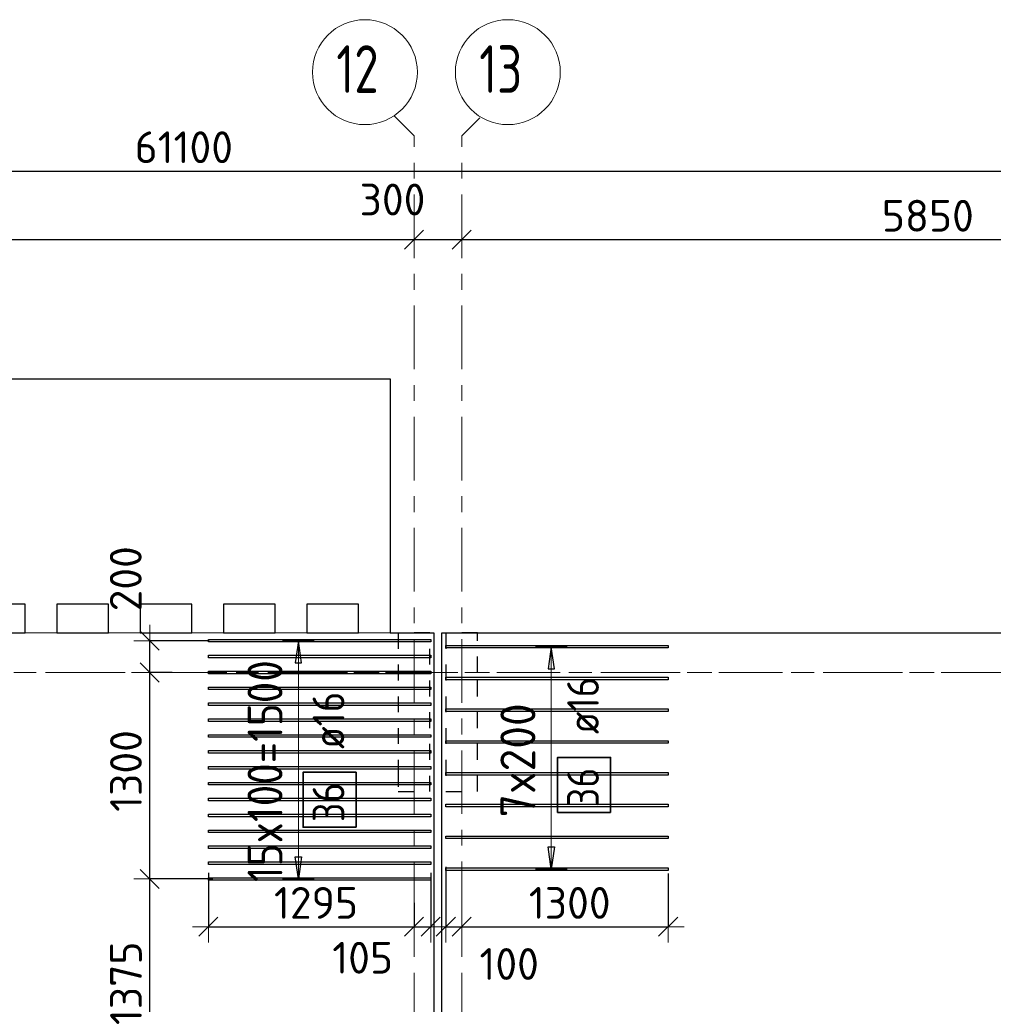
# Model space of a CAD drawing. Header units: metres. Extents: x -38 to 97, y -15 to 21.
# Tile 35 of 89: x 30.07 to 36.2, y 14.31 to 20.51. Entities that reach past the tile are written whole.
import ezdxf

# ---------------------------------------------------------------- set-up
doc = ezdxf.new("R2010")
doc.units = ezdxf.units.M
doc.header["$PDMODE"] = 65
for name, pattern in [('______11', [0.5, 0.4, -0.05, 0, -0.05]), ('______2', [0.0405, 0.03, -0.0105]), ('______3', [0.5, 0.4, -0.1]), ('______5', [1.1, 0.8, -0.1, 0.1, -0.1])]:
    doc.linetypes.add(name, pattern=pattern)
for name, color, linetype, lineweight in [('XR$2$Осевая линия (1)', 7, '______5', 13), ('XR$2$Размерная линия (1)', 7, 'Continuous', 13), ('XR$4$Балка (1)', 7, '______3', 13), ('XR$4$Перекрытие (1)', 7, 'Continuous', 35), ('XR$4$Размерная линия (1)', 7, 'Continuous', 13)]:
    doc.layers.add(name, color=color, linetype=linetype, lineweight=lineweight)
doc.layers.add('XR$4$Арм.стержн.Доп. Арм верхн.зоны Х', color=7, linetype='Continuous', lineweight=35, true_color=0x8c8cff)
doc.layers.add('XR$5$Стена_ бетон несущ.', color=7, linetype='Continuous', lineweight=70, true_color=0xb4b496)
doc.styles.add('ISOCPEUR', font='txt')
doc.dimstyles.new('DIMSTYLE_3', dxfattribs={"dimtxt": 0.2, "dimasz": 0.2, "dimexe": 0, "dimexo": 0, "dimgap": 0.1, "dimtad": 2, "dimdec": 0, "dimlfac": 1000, "dimrnd": 5, "dimzin": 12, "dimdsep": 46, "dimtxsty": 'ISOCPEUR', "dimblk1": 'ALL_ML_STRICH', "dimblk2": 'ALL_ML_STRICH', "dimsah": 1, "dimcen": 0, "dimclrd": 7, "dimclre": 256, "dimclrt": 7, "dimadec": 0, "dimazin": 0, "dimtfac": 1, "dimtdec": 0, "dimtix": 1, "dimtmove": 2, "dimatfit": 3, "dimfxl": 0, "dimtzin": 0, "dimlwd": 0, "dimlwe": -3, "dimarcsym": 0})
doc.dimstyles.new('DIMSTYLE_33', dxfattribs={"dimtxt": 0.2, "dimasz": 0.2, "dimexe": 0, "dimexo": 0, "dimgap": 0.1, "dimtad": 2, "dimdec": 0, "dimlfac": 1000, "dimrnd": 5, "dimzin": 12, "dimdsep": 46, "dimtxsty": 'ISOCPEUR', "dimblk1": 'ALL_ML_STRICH', "dimblk2": 'ALL_ML_STRICH', "dimsah": 1, "dimcen": 0, "dimclrd": 7, "dimclre": 256, "dimclrt": 7, "dimadec": 0, "dimazin": 0, "dimtfac": 1, "dimtdec": 0, "dimtix": 1, "dimtmove": 2, "dimatfit": 3, "dimfxl": 0, "dimtvp": 1.2, "dimtzin": 0, "dimlwd": 0, "dimlwe": -3, "dimarcsym": 0})
doc.dimstyles.new('DIMSTYLE_34', dxfattribs={"dimtxt": 0.2, "dimasz": 0.2, "dimexe": 0, "dimexo": 0, "dimgap": 0.1, "dimtad": 0, "dimdec": 0, "dimlfac": 1000, "dimrnd": 5, "dimzin": 12, "dimdsep": 46, "dimtxsty": 'ISOCPEUR', "dimblk1": 'ALL_ML_STRICH', "dimblk2": 'ALL_ML_STRICH', "dimsah": 1, "dimcen": 0, "dimclrd": 7, "dimclre": 256, "dimclrt": 7, "dimadec": 0, "dimazin": 0, "dimtfac": 1, "dimtdec": 0, "dimtix": 1, "dimtmove": 2, "dimatfit": 3, "dimfxl": 0, "dimtvp": 1.2, "dimtzin": 0, "dimlwd": 0, "dimlwe": -3, "dimarcsym": 0})
doc.dimstyles.new('DIMSTYLE_5', dxfattribs={"dimtxt": 0.2, "dimasz": 0.2, "dimexe": 0, "dimexo": 0, "dimgap": 0.1, "dimtad": 2, "dimdec": 0, "dimlfac": 1000, "dimrnd": 5, "dimzin": 12, "dimdsep": 46, "dimtxsty": 'ISOCPEUR', "dimblk1": 'ALL_ML_STRICH', "dimblk2": 'ALL_ML_STRICH', "dimsah": 1, "dimcen": 0, "dimclrd": 7, "dimclre": 256, "dimclrt": 7, "dimadec": 0, "dimazin": 0, "dimtfac": 1, "dimtdec": 0, "dimtix": 1, "dimtmove": 2, "dimatfit": 3, "dimfxl": 0, "dimtvp": 1.2, "dimtzin": 0, "dimlwd": 0, "dimlwe": -3, "dimarcsym": 0})

# ---------------------------------------------------------------- blocks, each defined once
blk = doc.blocks.new('ALL_ML_STRICH')
at = {"color": 0, "linetype": 'ByBlock', "lineweight": -2}
for p, q in [((0, -0.5), (0, 0.5)), ((-1, 0), (0.5, 0)), ((-0.3, -0.3), (0.3, 0.3))]:
    blk.add_line(p, q, dxfattribs=at)
blk = doc.blocks.new('*D11')
at = {"layer": 'DEFPOINTS', "color": 7, "linetype": 'Continuous', "lineweight": 13, "transparency": 33554687}
for p in [(0.5, 19.5574), (0.5, 19.3768), (61.6, 17.1197)]:
    blk.add_point(p, dxfattribs=at)
at = {"layer": 'XR$2$Размерная линия (1)', "color": 9, "linetype": 'Continuous', "lineweight": -2, "true_color": 0xc7c7c7, "transparency": 33554687}
for p, q in [((0.5, 19.3568), (0.5, 19.5574)), ((61.6, 17.1397), (61.6, 19.5574))]:
    blk.add_line(p, q, dxfattribs=at)
at = {"layer": 'XR$2$Размерная линия (1)', "color": 7, "linetype": 'Continuous', "lineweight": -2, "transparency": 33554687}
blk.add_line((0.5, 19.5574), (61.6, 19.5574), dxfattribs=at)
at = {"layer": 'XR$2$Размерная линия (1)', "color": 7, "linetype": 'Continuous', "lineweight": 13, "transparency": 33554687, "xscale": 0.2, "yscale": 0.2, "zscale": 0.2, "rotation": 180}
blk.add_blockref('ALL_ML_STRICH', (0.5, 19.5574), dxfattribs=at)
at = {"layer": 'XR$2$Размерная линия (1)', "color": 7, "linetype": 'Continuous', "lineweight": 13, "transparency": 33554687, "xscale": 0.2, "yscale": 0.2, "zscale": 0.2}
blk.add_blockref('ALL_ML_STRICH', (61.6, 19.5574), dxfattribs=at)
at = {"layer": 'XR$2$Размерная линия (1)', "color": 7, "linetype": 'Continuous', "lineweight": 13, "transparency": 33554687, "insert": (31.1, 19.7074), "char_height": 0.2, "width": 1, "attachment_point": 5, "style": 'ISOCPEUR'}
blk.add_mtext('\\A1;{61100}', dxfattribs=at)
blk = doc.blocks.new('*D32')
at = {"layer": 'DEFPOINTS', "color": 7, "linetype": 'Continuous', "lineweight": 13, "transparency": 33554687}
for p in [(26.03, 19.379), (26.03, 19.1261), (32.55, 19.1352)]:
    blk.add_point(p, dxfattribs=at)
at = {"layer": 'XR$2$Размерная линия (1)', "color": 9, "linetype": 'Continuous', "lineweight": -2, "true_color": 0xc7c7c7, "transparency": 33554687}
for p, q in [((26.03, 19.359), (26.03, 19.1261)), ((32.55, 19.1261), (32.55, 19.1261))]:
    blk.add_line(p, q, dxfattribs=at)
at = {"layer": 'XR$2$Размерная линия (1)', "color": 7, "linetype": 'Continuous', "lineweight": -2, "transparency": 33554687}
blk.add_line((26.03, 19.1261), (32.55, 19.1261), dxfattribs=at)
at = {"layer": 'XR$2$Размерная линия (1)', "color": 7, "linetype": 'Continuous', "lineweight": 13, "transparency": 33554687, "xscale": 0.2, "yscale": 0.2, "zscale": 0.2, "rotation": 180}
blk.add_blockref('ALL_ML_STRICH', (26.03, 19.1261), dxfattribs=at)
at = {"layer": 'XR$2$Размерная линия (1)', "color": 7, "linetype": 'Continuous', "lineweight": 13, "transparency": 33554687, "xscale": 0.2, "yscale": 0.2, "zscale": 0.2}
blk.add_blockref('ALL_ML_STRICH', (32.55, 19.1261), dxfattribs=at)
at = {"layer": 'XR$2$Размерная линия (1)', "color": 7, "linetype": 'Continuous', "lineweight": 13, "transparency": 33554687, "insert": (29.3, 19.2761), "char_height": 0.2, "width": 0.8, "attachment_point": 5, "style": 'ISOCPEUR'}
blk.add_mtext('\\A1;{6520}', dxfattribs=at)
blk = doc.blocks.new('*D33')
at = {"layer": 'DEFPOINTS', "color": 7, "linetype": 'Continuous', "lineweight": 13, "transparency": 33554687}
for p in [(32.55, 19.1352), (32.55, 19.1261), (32.85, 19.1352)]:
    blk.add_point(p, dxfattribs=at)
at = {"layer": 'XR$2$Размерная линия (1)', "color": 9, "linetype": 'Continuous', "lineweight": -2, "true_color": 0xc7c7c7, "transparency": 33554687}
for p, q in [((32.55, 19.1261), (32.55, 19.1261)), ((32.85, 19.1261), (32.85, 19.1261))]:
    blk.add_line(p, q, dxfattribs=at)
at = {"layer": 'XR$2$Размерная линия (1)', "color": 7, "linetype": 'Continuous', "lineweight": -2, "transparency": 33554687}
blk.add_line((32.55, 19.1261), (32.85, 19.1261), dxfattribs=at)
at = {"layer": 'XR$2$Размерная линия (1)', "color": 7, "linetype": 'Continuous', "lineweight": 13, "transparency": 33554687, "xscale": 0.2, "yscale": 0.2, "zscale": 0.2, "rotation": 180}
blk.add_blockref('ALL_ML_STRICH', (32.55, 19.1261), dxfattribs=at)
at = {"layer": 'XR$2$Размерная линия (1)', "color": 7, "linetype": 'Continuous', "lineweight": 13, "transparency": 33554687, "xscale": 0.2, "yscale": 0.2, "zscale": 0.2}
blk.add_blockref('ALL_ML_STRICH', (32.85, 19.1261), dxfattribs=at)
at = {"layer": 'XR$2$Размерная линия (1)', "color": 7, "linetype": 'Continuous', "lineweight": 13, "transparency": 33554687, "insert": (32.4139, 19.3782), "char_height": 0.2, "width": 0.6, "attachment_point": 5, "style": 'ISOCPEUR'}
blk.add_mtext('\\A1;{300}', dxfattribs=at)
blk = doc.blocks.new('*D34')
at = {"layer": 'DEFPOINTS', "color": 7, "linetype": 'Continuous', "lineweight": 13, "transparency": 33554687}
for p in [(38.7, 19.1856), (32.85, 19.1352), (32.85, 19.1261)]:
    blk.add_point(p, dxfattribs=at)
at = {"layer": 'XR$2$Размерная линия (1)', "color": 9, "linetype": 'Continuous', "lineweight": -2, "true_color": 0xc7c7c7, "transparency": 33554687}
for p, q in [((38.7, 19.1656), (38.7, 19.1261)), ((32.85, 19.1261), (32.85, 19.1261))]:
    blk.add_line(p, q, dxfattribs=at)
at = {"layer": 'XR$2$Размерная линия (1)', "color": 7, "linetype": 'Continuous', "lineweight": -2, "transparency": 33554687}
blk.add_line((32.85, 19.1261), (38.7, 19.1261), dxfattribs=at)
at = {"layer": 'XR$2$Размерная линия (1)', "color": 7, "linetype": 'Continuous', "lineweight": 13, "transparency": 33554687, "xscale": 0.2, "yscale": 0.2, "zscale": 0.2, "rotation": 180}
blk.add_blockref('ALL_ML_STRICH', (32.85, 19.1261), dxfattribs=at)
at = {"layer": 'XR$2$Размерная линия (1)', "color": 7, "linetype": 'Continuous', "lineweight": 13, "transparency": 33554687, "xscale": 0.2, "yscale": 0.2, "zscale": 0.2}
blk.add_blockref('ALL_ML_STRICH', (38.7, 19.1261), dxfattribs=at)
at = {"layer": 'XR$2$Размерная линия (1)', "color": 7, "linetype": 'Continuous', "lineweight": 13, "transparency": 33554687, "insert": (35.785, 19.2761), "char_height": 0.2, "width": 0.8, "attachment_point": 5, "style": 'ISOCPEUR'}
blk.add_mtext('\\A1;{5850}', dxfattribs=at)
blk = doc.blocks.new('*D358')
at = {"layer": 'DEFPOINTS', "color": 7, "linetype": 'Continuous', "lineweight": 13, "transparency": 33554687}
for p in [(31.255, 15.1583), (32.55, 14.9695), (31.255, 14.7995)]:
    blk.add_point(p, dxfattribs=at)
at = {"layer": 'XR$4$Размерная линия (1)', "color": 9, "linetype": 'Continuous', "lineweight": -2, "true_color": 0xc7c7c7, "transparency": 33554687}
for p, q in [((31.255, 15.1383), (31.255, 14.7995)), ((32.55, 14.9495), (32.55, 14.7995))]:
    blk.add_line(p, q, dxfattribs=at)
at = {"layer": 'XR$4$Размерная линия (1)', "color": 7, "linetype": 'Continuous', "lineweight": -2, "transparency": 33554687}
blk.add_line((31.255, 14.7995), (32.55, 14.7995), dxfattribs=at)
at = {"layer": 'XR$4$Размерная линия (1)', "color": 7, "linetype": 'Continuous', "lineweight": 13, "transparency": 33554687, "xscale": 0.2, "yscale": 0.2, "zscale": 0.2, "rotation": 180}
blk.add_blockref('ALL_ML_STRICH', (31.255, 14.7995), dxfattribs=at)
at = {"layer": 'XR$4$Размерная линия (1)', "color": 7, "linetype": 'Continuous', "lineweight": 13, "transparency": 33554687, "xscale": 0.2, "yscale": 0.2, "zscale": 0.2}
blk.add_blockref('ALL_ML_STRICH', (32.55, 14.7995), dxfattribs=at)
at = {"layer": 'XR$4$Размерная линия (1)', "color": 7, "linetype": 'Continuous', "lineweight": 13, "transparency": 33554687, "insert": (31.9325, 14.9495), "char_height": 0.2, "width": 0.8, "attachment_point": 5, "style": 'ISOCPEUR'}
blk.add_mtext('\\A1;{1295}', dxfattribs=at)
blk = doc.blocks.new('*D359')
at = {"layer": 'DEFPOINTS', "color": 7, "linetype": 'Continuous', "lineweight": 13, "transparency": 33554687}
for p in [(32.655, 15.1583), (32.55, 14.9695), (32.55, 14.7995)]:
    blk.add_point(p, dxfattribs=at)
at = {"layer": 'XR$4$Размерная линия (1)', "color": 9, "linetype": 'Continuous', "lineweight": -2, "true_color": 0xc7c7c7, "transparency": 33554687}
for p, q in [((32.655, 15.1383), (32.655, 14.7995)), ((32.55, 14.9495), (32.55, 14.7995))]:
    blk.add_line(p, q, dxfattribs=at)
at = {"layer": 'XR$4$Размерная линия (1)', "color": 7, "linetype": 'Continuous', "lineweight": -2, "transparency": 33554687}
blk.add_line((32.55, 14.7995), (32.655, 14.7995), dxfattribs=at)
at = {"layer": 'XR$4$Размерная линия (1)', "color": 7, "linetype": 'Continuous', "lineweight": 13, "transparency": 33554687, "xscale": 0.2, "yscale": 0.2, "zscale": 0.2, "rotation": 180}
blk.add_blockref('ALL_ML_STRICH', (32.55, 14.7995), dxfattribs=at)
at = {"layer": 'XR$4$Размерная линия (1)', "color": 7, "linetype": 'Continuous', "lineweight": 13, "transparency": 33554687, "xscale": 0.2, "yscale": 0.2, "zscale": 0.2}
blk.add_blockref('ALL_ML_STRICH', (32.655, 14.7995), dxfattribs=at)
at = {"layer": 'XR$4$Размерная линия (1)', "color": 7, "linetype": 'Continuous', "lineweight": 13, "transparency": 33554687, "insert": (32.2262, 14.6043), "char_height": 0.2, "width": 0.6, "attachment_point": 5, "style": 'ISOCPEUR'}
blk.add_mtext('\\A1;{105}', dxfattribs=at)
blk = doc.blocks.new('*D540')
at = {"layer": 'DEFPOINTS', "color": 7, "linetype": 'Continuous', "lineweight": 13, "transparency": 33554687}
for p in [(32.75, 15.1972), (32.75, 14.7995), (32.85, 14.7907)]:
    blk.add_point(p, dxfattribs=at)
at = {"layer": 'XR$4$Размерная линия (1)', "color": 9, "linetype": 'Continuous', "lineweight": -2, "true_color": 0xc7c7c7, "transparency": 33554687}
for p, q in [((32.75, 15.1772), (32.75, 14.7995)), ((32.85, 14.7995), (32.85, 14.7995))]:
    blk.add_line(p, q, dxfattribs=at)
at = {"layer": 'XR$4$Размерная линия (1)', "color": 7, "linetype": 'Continuous', "lineweight": -2, "transparency": 33554687}
blk.add_line((32.75, 14.7995), (32.85, 14.7995), dxfattribs=at)
at = {"layer": 'XR$4$Размерная линия (1)', "color": 7, "linetype": 'Continuous', "lineweight": 13, "transparency": 33554687, "xscale": 0.2, "yscale": 0.2, "zscale": 0.2, "rotation": 180}
blk.add_blockref('ALL_ML_STRICH', (32.75, 14.7995), dxfattribs=at)
at = {"layer": 'XR$4$Размерная линия (1)', "color": 7, "linetype": 'Continuous', "lineweight": 13, "transparency": 33554687, "xscale": 0.2, "yscale": 0.2, "zscale": 0.2}
blk.add_blockref('ALL_ML_STRICH', (32.85, 14.7995), dxfattribs=at)
at = {"layer": 'XR$4$Размерная линия (1)', "color": 7, "linetype": 'Continuous', "lineweight": 13, "transparency": 33554687, "insert": (33.1488, 14.5649), "char_height": 0.2, "width": 0.6, "attachment_point": 5, "style": 'ISOCPEUR'}
blk.add_mtext('\\A1;{100}', dxfattribs=at)
blk = doc.blocks.new('*D541')
at = {"layer": 'DEFPOINTS', "color": 7, "linetype": 'Continuous', "lineweight": 13, "transparency": 33554687}
for p in [(34.15, 15.1545), (32.85, 14.7995), (32.85, 14.7907)]:
    blk.add_point(p, dxfattribs=at)
at = {"layer": 'XR$4$Размерная линия (1)', "color": 9, "linetype": 'Continuous', "lineweight": -2, "true_color": 0xc7c7c7, "transparency": 33554687}
for p, q in [((34.15, 15.1345), (34.15, 14.7995)), ((32.85, 14.7995), (32.85, 14.7995))]:
    blk.add_line(p, q, dxfattribs=at)
at = {"layer": 'XR$4$Размерная линия (1)', "color": 7, "linetype": 'Continuous', "lineweight": -2, "transparency": 33554687}
blk.add_line((32.85, 14.7995), (34.15, 14.7995), dxfattribs=at)
at = {"layer": 'XR$4$Размерная линия (1)', "color": 7, "linetype": 'Continuous', "lineweight": 13, "transparency": 33554687, "xscale": 0.2, "yscale": 0.2, "zscale": 0.2, "rotation": 180}
blk.add_blockref('ALL_ML_STRICH', (32.85, 14.7995), dxfattribs=at)
at = {"layer": 'XR$4$Размерная линия (1)', "color": 7, "linetype": 'Continuous', "lineweight": 13, "transparency": 33554687, "xscale": 0.2, "yscale": 0.2, "zscale": 0.2}
blk.add_blockref('ALL_ML_STRICH', (34.15, 14.7995), dxfattribs=at)
at = {"layer": 'XR$4$Размерная линия (1)', "color": 7, "linetype": 'Continuous', "lineweight": 13, "transparency": 33554687, "insert": (33.53, 14.9495), "char_height": 0.2, "width": 0.8, "attachment_point": 5, "style": 'ISOCPEUR'}
blk.add_mtext('\\A1;{1300}', dxfattribs=at)
blk = doc.blocks.new('*D547')
at = {"layer": 'DEFPOINTS', "color": 7, "linetype": 'Continuous', "lineweight": 13, "transparency": 33554687}
for p in [(31.303, 15.1003), (30.8857, 13.7262), (31.3834, 13.7262)]:
    blk.add_point(p, dxfattribs=at)
at = {"layer": 'XR$4$Размерная линия (1)', "color": 9, "linetype": 'Continuous', "lineweight": -2, "true_color": 0xc7c7c7, "transparency": 33554687}
for p, q in [((31.283, 15.1003), (30.8857, 15.1003)), ((31.3634, 13.7262), (30.8857, 13.7262))]:
    blk.add_line(p, q, dxfattribs=at)
at = {"layer": 'XR$4$Размерная линия (1)', "color": 7, "linetype": 'Continuous', "lineweight": -2, "transparency": 33554687}
blk.add_line((30.8857, 13.7262), (30.8857, 15.1003), dxfattribs=at)
at = {"layer": 'XR$4$Размерная линия (1)', "color": 7, "linetype": 'Continuous', "lineweight": 13, "transparency": 33554687, "xscale": 0.2, "yscale": 0.2, "zscale": 0.2}
for p, rotation in [((30.8857, 15.1003), 90), ((30.8857, 13.7262), 270)]:
    blk.add_blockref('ALL_ML_STRICH', p, dxfattribs=dict(at, rotation=rotation))
at = {"layer": 'XR$4$Размерная линия (1)', "color": 7, "linetype": 'Continuous', "lineweight": 13, "transparency": 33554687, "insert": (30.7357, 14.4432), "char_height": 0.2, "width": 0.8, "attachment_point": 5, "rotation": 90, "style": 'ISOCPEUR'}
blk.add_mtext('\\A1;{1375}', dxfattribs=at)
blk = doc.blocks.new('*D548')
at = {"layer": 'DEFPOINTS', "color": 7, "linetype": 'Continuous', "lineweight": 13, "transparency": 33554687}
for p in [(31.0459, 16.4), (30.8857, 15.1003), (31.303, 15.1003)]:
    blk.add_point(p, dxfattribs=at)
at = {"layer": 'XR$4$Размерная линия (1)', "color": 9, "linetype": 'Continuous', "lineweight": -2, "true_color": 0xc7c7c7, "transparency": 33554687}
for p, q in [((31.0259, 16.4), (30.8857, 16.4)), ((31.283, 15.1003), (30.8857, 15.1003))]:
    blk.add_line(p, q, dxfattribs=at)
at = {"layer": 'XR$4$Размерная линия (1)', "color": 7, "linetype": 'Continuous', "lineweight": -2, "transparency": 33554687}
blk.add_line((30.8857, 15.1003), (30.8857, 16.4), dxfattribs=at)
at = {"layer": 'XR$4$Размерная линия (1)', "color": 7, "linetype": 'Continuous', "lineweight": 13, "transparency": 33554687, "xscale": 0.2, "yscale": 0.2, "zscale": 0.2}
for p, rotation in [((30.8857, 16.4), 90), ((30.8857, 15.1003), 270)]:
    blk.add_blockref('ALL_ML_STRICH', p, dxfattribs=dict(at, rotation=rotation))
at = {"layer": 'XR$4$Размерная линия (1)', "color": 7, "linetype": 'Continuous', "lineweight": 13, "transparency": 33554687, "insert": (30.7357, 15.7801), "char_height": 0.2, "width": 0.8, "attachment_point": 5, "rotation": 90, "style": 'ISOCPEUR'}
blk.add_mtext('\\A1;{1300}', dxfattribs=at)
blk = doc.blocks.new('*D549')
at = {"layer": 'DEFPOINTS', "color": 7, "linetype": 'Continuous', "lineweight": 13, "transparency": 33554687}
for p in [(31.2795, 16.6003), (30.8857, 16.4), (31.0459, 16.4)]:
    blk.add_point(p, dxfattribs=at)
at = {"layer": 'XR$4$Размерная линия (1)', "color": 9, "linetype": 'Continuous', "lineweight": -2, "true_color": 0xc7c7c7, "transparency": 33554687}
for p, q in [((31.2595, 16.6003), (30.8857, 16.6003)), ((31.0259, 16.4), (30.8857, 16.4))]:
    blk.add_line(p, q, dxfattribs=at)
at = {"layer": 'XR$4$Размерная линия (1)', "color": 7, "linetype": 'Continuous', "lineweight": -2, "transparency": 33554687}
blk.add_line((30.8857, 16.4), (30.8857, 16.6003), dxfattribs=at)
at = {"layer": 'XR$4$Размерная линия (1)', "color": 7, "linetype": 'Continuous', "lineweight": 13, "transparency": 33554687, "xscale": 0.2, "yscale": 0.2, "zscale": 0.2}
for p, rotation in [((30.8857, 16.6003), 90), ((30.8857, 16.4), 270)]:
    blk.add_blockref('ALL_ML_STRICH', p, dxfattribs=dict(at, rotation=rotation))
at = {"layer": 'XR$4$Размерная линия (1)', "color": 7, "linetype": 'Continuous', "lineweight": 13, "transparency": 33554687, "insert": (30.7344, 16.9902), "char_height": 0.2, "width": 0.6, "attachment_point": 5, "rotation": 90, "style": 'ISOCPEUR'}
blk.add_mtext('\\A1;{200}', dxfattribs=at)

msp = doc.modelspace()

# ---------------------------------------------------------------- linework, layer by layer
at = {"layer": 'XR$2$Осевая линия (1)', "color": 253, "linetype": '______11', "lineweight": 13, "true_color": 0xa0a0a0, "transparency": 33554687}
for p, q in [((32.55, 19.78), (32.4227, 19.9073)), ((32.85, 19.78), (32.9631, 19.8931)), ((32.55, -3.39), (32.55, 19.78)), ((32.85, -3.39), (32.85, 19.78)), ((-2.63, 16.4), (62.6, 16.4))]:
    msp.add_line(p, q, dxfattribs=at)
at = {"layer": 'XR$2$Осевая линия (1)', "color": 7, "linetype": 'Continuous', "lineweight": 13, "transparency": 33554687}
for centre in [(32.2404, 20.1801), (33.1404, 20.1801)]:
    msp.add_circle(centre, 0.3304, dxfattribs=at)
at = {"layer": 'XR$4$Арм.стержн.Доп. Арм верхн.зоны Х', "color": 253, "linetype": 'Continuous', "lineweight": -3, "true_color": 0xa0a0a0, "transparency": 33554687}
for p, q in [((31.8214, 16.6003), (31.7214, 16.6003)), ((31.8214, 16.6003), (31.9214, 16.6003)), ((33.4137, 16.5625), (33.3137, 16.5625)), ((33.4137, 16.5625), (33.5137, 16.5625)), ((33.4137, 15.1625), (33.3137, 15.1625)), ((33.4137, 15.1625), (33.5137, 15.1625)), ((31.8214, 15.1003), (31.7214, 15.1003)), ((31.8214, 15.1003), (31.9214, 15.1003))]:
    msp.add_line(p, q, dxfattribs=at)
at = {"layer": 'XR$4$Арм.стержн.Доп. Арм верхн.зоны Х', "color": 7, "linetype": 'Continuous', "lineweight": 25, "transparency": 33554687}
for p, q in [((31.8214, 16.6003), (31.8014, 16.4603)), ((31.8414, 16.4603), (31.8214, 16.6003)), ((33.4137, 16.5625), (33.3937, 16.4225)), ((33.4337, 16.4225), (33.4137, 16.5625)), ((31.8014, 16.4603), (31.8414, 16.4603)), ((33.3937, 16.4225), (33.4337, 16.4225)), ((33.4137, 15.1625), (33.3937, 15.3025)), ((33.3937, 15.3025), (33.4337, 15.3025)), ((33.4337, 15.3025), (33.4137, 15.1625)), ((31.8214, 15.1003), (31.8014, 15.2403)), ((31.8014, 15.2403), (31.8414, 15.2403)), ((31.8414, 15.2403), (31.8214, 15.1003))]:
    msp.add_line(p, q, dxfattribs=at)
at = {"layer": 'XR$4$Арм.стержн.Доп. Арм верхн.зоны Х', "color": 7, "linetype": 'Continuous', "lineweight": 13, "transparency": 33554687}
for p, q in [((31.8214, 16.6003), (31.8214, 16.6003)), ((31.8214, 15.1003), (31.8214, 16.6003)), ((33.4137, 16.5625), (33.4137, 16.5625)), ((33.4137, 15.1625), (33.4137, 16.5625)), ((33.4137, 15.1625), (33.4137, 15.1625)), ((31.8214, 15.1003), (31.8214, 15.1003))]:
    msp.add_line(p, q, dxfattribs=at)
at = {"layer": 'XR$4$Арм.стержн.Доп. Арм верхн.зоны Х', "color": 7, "linetype": 'Continuous', "lineweight": 25, "transparency": 33554687}
for points in [[(32.655, 16.5923), (31.255, 16.5923), (31.255, 16.6083), (32.655, 16.6083), (32.655, 16.5923)], [(32.75, 16.5705), (34.15, 16.5705), (34.15, 16.5545), (32.75, 16.5545), (32.75, 16.5705)], [(32.655, 16.4923), (31.255, 16.4923), (31.255, 16.5083), (32.655, 16.5083), (32.655, 16.4923)], [(32.655, 16.3923), (31.255, 16.3923), (31.255, 16.4083), (32.655, 16.4083), (32.655, 16.3923)], [(32.75, 16.3705), (34.15, 16.3705), (34.15, 16.3545), (32.75, 16.3545), (32.75, 16.3705)], [(32.655, 16.2923), (31.255, 16.2923), (31.255, 16.3083), (32.655, 16.3083), (32.655, 16.2923)], [(32.655, 16.1923), (31.255, 16.1923), (31.255, 16.2083), (32.655, 16.2083), (32.655, 16.1923)], [(32.75, 16.1705), (34.15, 16.1705), (34.15, 16.1545), (32.75, 16.1545), (32.75, 16.1705)], [(32.655, 16.0923), (31.255, 16.0923), (31.255, 16.1083), (32.655, 16.1083), (32.655, 16.0923)], [(32.655, 15.9923), (31.255, 15.9923), (31.255, 16.0083), (32.655, 16.0083), (32.655, 15.9923)], [(32.75, 15.9705), (34.15, 15.9705), (34.15, 15.9545), (32.75, 15.9545), (32.75, 15.9705)], [(32.655, 15.8923), (31.255, 15.8923), (31.255, 15.9083), (32.655, 15.9083), (32.655, 15.8923)], [(32.655, 15.7923), (31.255, 15.7923), (31.255, 15.8083), (32.655, 15.8083), (32.655, 15.7923)], [(32.75, 15.7705), (34.15, 15.7705), (34.15, 15.7545), (32.75, 15.7545), (32.75, 15.7705)], [(32.655, 15.6923), (31.255, 15.6923), (31.255, 15.7083), (32.655, 15.7083), (32.655, 15.6923)], [(32.655, 15.5923), (31.255, 15.5923), (31.255, 15.6083), (32.655, 15.6083), (32.655, 15.5923)], [(32.75, 15.5705), (34.15, 15.5705), (34.15, 15.5545), (32.75, 15.5545), (32.75, 15.5705)], [(32.655, 15.4923), (31.255, 15.4923), (31.255, 15.5083), (32.655, 15.5083), (32.655, 15.4923)], [(32.655, 15.3923), (31.255, 15.3923), (31.255, 15.4083), (32.655, 15.4083), (32.655, 15.3923)], [(32.75, 15.3705), (34.15, 15.3705), (34.15, 15.3545), (32.75, 15.3545), (32.75, 15.3705)], [(32.655, 15.2923), (31.255, 15.2923), (31.255, 15.3083), (32.655, 15.3083), (32.655, 15.2923)], [(32.655, 15.1923), (31.255, 15.1923), (31.255, 15.2083), (32.655, 15.2083), (32.655, 15.1923)], [(32.75, 15.1705), (34.15, 15.1705), (34.15, 15.1545), (32.75, 15.1545), (32.75, 15.1705)], [(32.655, 15.0923), (31.255, 15.0923), (31.255, 15.1083), (32.655, 15.1083), (32.655, 15.0923)]]:
    msp.add_lwpolyline(points, dxfattribs=at)
at = {"layer": 'XR$4$Арм.стержн.Доп. Арм верхн.зоны Х', "color": 7, "linetype": 'Continuous', "lineweight": 35, "transparency": 33554687}
for points in [[(33.787, 15.5188), (33.787, 15.8655), (33.4537, 15.8655), (33.4537, 15.5188), (33.787, 15.5188)], [(32.1845, 15.4254), (32.1845, 15.7721), (31.8512, 15.7721), (31.8512, 15.4254), (32.1845, 15.4254)]]:
    msp.add_lwpolyline(points, dxfattribs=at)
at = {"layer": 'XR$4$Балка (1)', "color": 7, "linetype": '______2', "lineweight": 18, "transparency": 33554687}
for p, q in [((30.3001, 16.6502), (30.1001, 16.6502)), ((30.8251, 16.6502), (30.6251, 16.6502)), ((31.3501, 16.6502), (31.1501, 16.6502)), ((31.8751, 16.6502), (31.6751, 16.6502)), ((32.4001, 16.6502), (32.2001, 16.6502)), ((26.03, 16.4002), (32.675, 16.4002)), ((32.725, 16.4002), (38.7, 16.4002))]:
    msp.add_line(p, q, dxfattribs=at)
at = {"layer": 'XR$4$Перекрытие (1)', "color": 7, "linetype": 'Continuous', "lineweight": 25, "transparency": 33554687}
for p, q in [((29.0501, 18.2502), (32.4001, 18.2502)), ((32.4001, 18.2502), (32.4001, 16.8302)), ((30.1001, 16.8302), (29.7751, 16.8302)), ((30.1001, 16.6502), (30.1001, 16.8302)), ((30.3001, 16.8302), (30.3001, 16.6502)), ((30.6251, 16.8302), (30.3001, 16.8302)), ((30.6251, 16.6502), (30.6251, 16.8302)), ((30.8251, 16.8302), (30.8251, 16.6502)), ((31.1501, 16.8302), (30.8251, 16.8302)), ((31.1501, 16.6502), (31.1501, 16.8302)), ((31.3501, 16.8302), (31.3501, 16.6502)), ((31.6751, 16.8302), (31.3501, 16.8302)), ((31.6751, 16.6502), (31.6751, 16.8302)), ((31.8751, 16.8302), (31.8751, 16.6502)), ((32.2001, 16.8302), (31.8751, 16.8302)), ((32.2001, 16.6502), (32.2001, 16.8302)), ((32.4001, 16.8302), (32.4001, 16.6502)), ((29.7751, 16.6502), (30.1001, 16.6502)), ((30.3001, 16.6502), (30.6251, 16.6502)), ((30.8251, 16.6502), (31.1501, 16.6502)), ((31.3501, 16.6502), (31.6751, 16.6502)), ((31.8751, 16.6502), (32.2001, 16.6502)), ((32.4001, 16.6502), (32.675, 16.6502)), ((32.675, 16.6502), (32.675, -0.25)), ((32.725, -0.2498), (32.725, 16.6502)), ((32.725, 16.6502), (41.0797, 16.6502))]:
    msp.add_line(p, q, dxfattribs=at)
at = {"layer": 'XR$4$Перекрытие (1)', "color": 7, "linetype": '______2', "lineweight": 18, "transparency": 33554687}
for p, q in [((30.3001, 16.6502), (30.1001, 16.6502)), ((30.1001, 16.6502), (30.3001, 16.6502)), ((30.8251, 16.6502), (30.6251, 16.6502)), ((30.6251, 16.6502), (30.8251, 16.6502)), ((31.3501, 16.6502), (31.1501, 16.6502)), ((31.1501, 16.6502), (31.3501, 16.6502)), ((31.6751, 16.6502), (31.8751, 16.6502)), ((31.8751, 16.6502), (31.6751, 16.6502)), ((32.2001, 16.6502), (32.4001, 16.6502)), ((32.4001, 16.6502), (32.2001, 16.6502))]:
    msp.add_line(p, q, dxfattribs=at)
at = {"layer": 'XR$5$Стена_ бетон несущ.', "color": 253, "linetype": '______2', "lineweight": -3, "true_color": 0xa0a0a0, "transparency": 33554687}
for p, q in [((32.45, 16.65), (32.45, 15.78)), ((32.65, 16.65), (32.45, 16.65)), ((32.65, 15.65), (32.65, 16.65)), ((32.95, 16.65), (32.75, 16.65)), ((32.75, 16.65), (32.75, 15.65)), ((32.95, 16.4), (32.95, 16.65)), ((32.95, 15.65), (32.95, 16.4)), ((32.45, 15.78), (32.45, 15.65)), ((32.45, 15.65), (32.65, 15.65)), ((32.75, 15.65), (32.95, 15.65))]:
    msp.add_line(p, q, dxfattribs=at)

# ---------------------------------------------------------------- texts
at = {"layer": 'XR$2$Осевая линия (1)', "color": 7, "linetype": 'Continuous', "lineweight": 13, "transparency": 33554687, "char_height": 0.3, "width": 0.472281, "attachment_point": 7, "style": 'ISOCPEUR'}
for s, insert in [('\\W0.75;12', (32.0604, 20.0496)), ('\\W0.75;13', (32.9604, 20.0496))]:
    msp.add_mtext(s, dxfattribs=dict(at, insert=insert))
at = {"layer": 'XR$4$Арм.стержн.Доп. Арм верхн.зоны Х', "color": 7, "linetype": 'Continuous', "lineweight": 13, "transparency": 33554687, "char_height": 0.22, "attachment_point": 7, "rotation": 90, "style": 'ISOCPEUR'}
for s, insert, width in [('\\W0.90;15x100=1500', (31.7214, 15.0803), 1.659819), ('\\W0.95;7x200', (33.3137, 15.4885), 0.873359)]:
    msp.add_mtext(s, dxfattribs=dict(at, insert=insert, width=width))
at = {"layer": 'XR$4$Арм.стержн.Доп. Арм верхн.зоны Х', "color": 7, "linetype": 'Continuous', "lineweight": 25, "transparency": 33554687, "char_height": 0.2, "attachment_point": 7, "rotation": 90, "style": 'ISOCPEUR'}
for s, insert, width in [('\\W0.89; ø16 ', (33.7137, 15.8988), 0.749105), ('\\W0.89; ø16 ', (32.1112, 15.8054), 0.749105), ('\\W0.87;36', (33.7137, 15.5522), 0.367208), ('\\W0.87;36', (32.1112, 15.4588), 0.367208)]:
    msp.add_mtext(s, dxfattribs=dict(at, insert=insert, width=width))

# ---------------------------------------------------------------- dimensions: what is measured, and where the dimension line sits
at = {"layer": 'XR$2$Размерная линия (1)', "color": 7, "linetype": 'Continuous', "lineweight": 13, "transparency": 33554687}
for base, p1, p2, dimstyle, picture, middle in [((61.6, 19.5574), (0.5, 19.3568), (61.6, 17.1397), 'DIMSTYLE_3', '*D11', (31.1, 19.7074)), ((32.85, 19.1261), (32.55, 19.1261), (32.85, 19.1261), 'DIMSTYLE_5', '*D33', (32.4139, 19.3782)), ((32.55, 19.1261), (26.03, 19.359), (32.55, 19.1261), 'DIMSTYLE_3', '*D32', (29.3, 19.2761)), ((38.7, 19.1261), (32.85, 19.1261), (38.7, 19.1656), 'DIMSTYLE_3', '*D34', (35.785, 19.2761))]:
    dim = msp.add_linear_dim(base=base, p1=p1, p2=p2, dimstyle=dimstyle, override={"dimpost": '<>', "dimclrd": 7, "dimclre": 9, "dimclrt": 7, "dimlwd": 0, "dimlwe": 65533}, dxfattribs=at)
    dim.commit()
    dim.dimension.update_dxf_attribs({"geometry": picture, "text_midpoint": middle, "dimtype": 160})
at = {"layer": 'XR$4$Размерная линия (1)', "color": 7, "linetype": 'Continuous', "lineweight": 13, "transparency": 33554687}
for base, p1, p2, dimstyle, picture, middle in [((30.8857, 16.6003), (31.0259, 16.4), (31.2595, 16.6003), 'DIMSTYLE_33', '*D549', (30.7344, 16.9902)), ((30.8857, 16.4), (31.283, 15.1003), (31.0259, 16.4), 'DIMSTYLE_3', '*D548', (30.7357, 15.7801)), ((30.8857, 15.1003), (31.3634, 13.7262), (31.283, 15.1003), 'DIMSTYLE_3', '*D547', (30.7357, 14.4432))]:
    dim = msp.add_linear_dim(base=base, p1=p1, p2=p2, angle=90, dimstyle=dimstyle, override={"dimpost": '<>', "dimclrd": 7, "dimclre": 9, "dimclrt": 7, "dimlwd": 0, "dimlwe": 65533}, dxfattribs=at)
    dim.commit()
    dim.dimension.update_dxf_attribs({"geometry": picture, "text_midpoint": middle, "dimtype": 160})
for base, p1, p2, dimstyle, picture, middle in [((32.85, 14.7995), (32.75, 15.1772), (32.85, 14.7995), 'DIMSTYLE_34', '*D540', (33.1488, 14.5649)), ((32.55, 14.7995), (31.255, 15.1383), (32.55, 14.9495), 'DIMSTYLE_3', '*D358', (31.9325, 14.9495)), ((32.655, 14.7995), (32.55, 14.9495), (32.655, 15.1383), 'DIMSTYLE_34', '*D359', (32.2262, 14.6043)), ((34.15, 14.7995), (32.85, 14.7995), (34.15, 15.1345), 'DIMSTYLE_3', '*D541', (33.53, 14.9495))]:
    dim = msp.add_linear_dim(base=base, p1=p1, p2=p2, dimstyle=dimstyle, override={"dimpost": '<>', "dimclrd": 7, "dimclre": 9, "dimclrt": 7, "dimlwd": 0, "dimlwe": 65533}, dxfattribs=at)
    dim.commit()
    dim.dimension.update_dxf_attribs({"geometry": picture, "text_midpoint": middle, "dimtype": 160})

doc.saveas('drawing.dxf')
